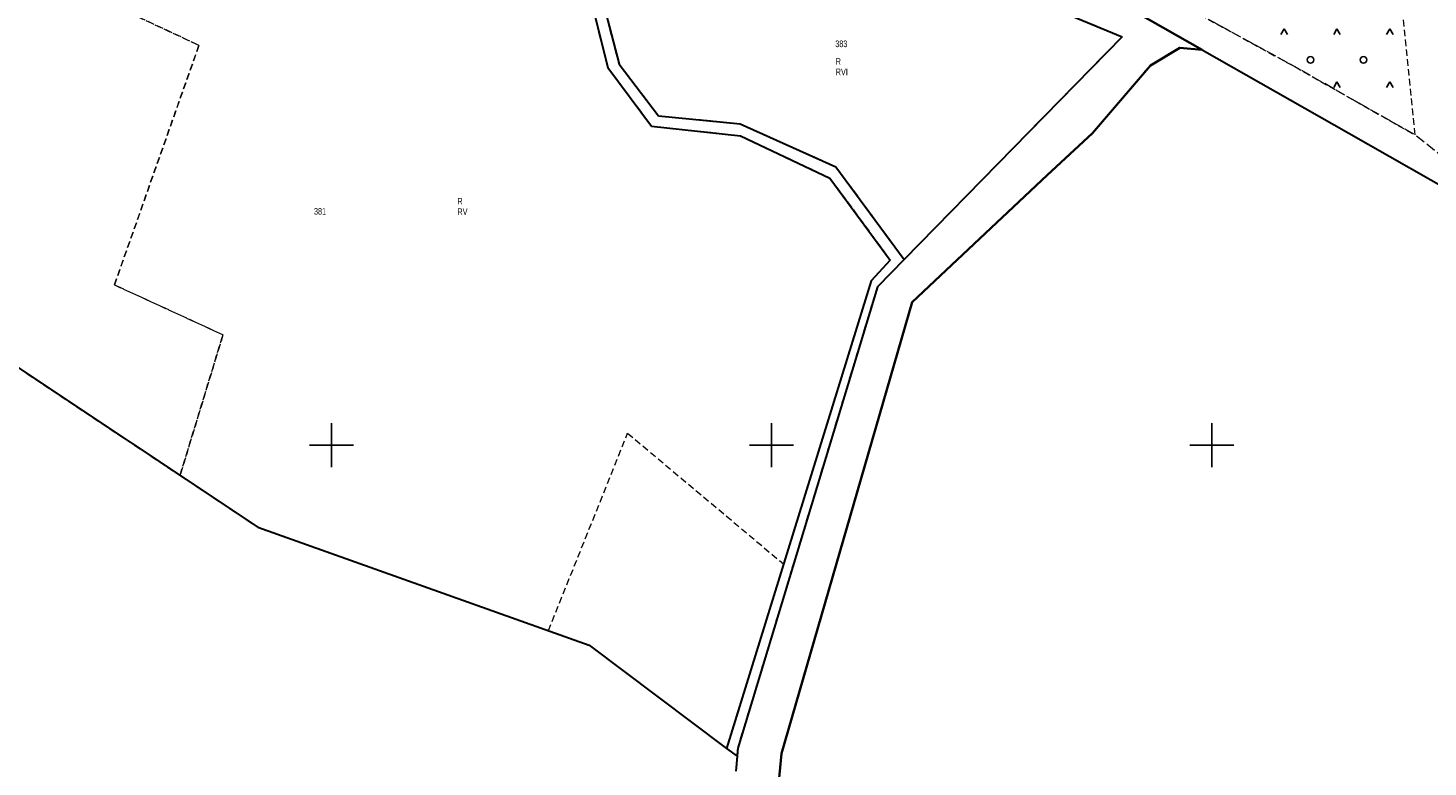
# Model space of a CAD drawing. Header units: metres. Extents: x 5548743 to 5556416, y 5707500 to 5714000.
# Tile 40 of 203: x 5551631 to 5551949, y 5711127 to 5711295. Entities that reach past the tile are written whole.
import ezdxf
from ezdxf.enums import TextEntityAlignment as Align

# ---------------------------------------------------------------- set-up
doc = ezdxf.new("R2010")
doc.units = ezdxf.units.M
doc.header["$MEASUREMENT"] = 0
for name, pattern in [('1.5_0.75', [2.25, 1.5, -0.75]), ('2.25_0.75', [3, 2.25, -0.75]), ('219-1000', [0])]:
    doc.linetypes.add(name, pattern=pattern)
doc.layers.get('0').update_dxf_attribs({"color": 2, "linetype": 'CONTINUOUS', "lineweight": 5})
for name, color, linetype in [('209-oznaczenie konturu klasyfikacyjnego', 7, 'CONTINUOUS'), ('210-oznaczenie konturu użytku gruntowego', 7, 'CONTINUOUS'), ('211-numer działki ewidencyjnej', 7, 'CONTINUOUS'), ('216-obręb ewidencyjny', 7, 'CONTINUOUS'), ('217-kontur klasyfikacyjny', 7, 'CONTINUOUS'), ('218-kontur użytku gruntowego', 7, 'CONTINUOUS'), ('219-działka ewidencyjna', 7, 'CONTINUOUS'), ('jezdnia', 7, 'CONTINUOUS'), ('teren zalesiony', 7, 'CONTINUOUS'), ('Wstawianie ramki sekcyjnej z opisem', 7, 'CONTINUOUS')]:
    doc.layers.add(name, color=color, linetype=linetype)
doc.styles.get("Standard").update_dxf_attribs({"font": 'Working1250', "width": 0.75})

# ---------------------------------------------------------------- blocks, each defined once
blk = doc.blocks.new('OTZK3')
at = {"color": 0, "linetype": 'Continuous'}
for p, q in [((-0.75, -0.433), (0, 0.866)), ((0, 0.866), (0.75, -0.433))]:
    blk.add_line(p, q, dxfattribs=at)
blk = doc.blocks.new('OTZK1')
at = {"color": 0, "linetype": 'Continuous'}
blk.add_circle((0, 0), 0.75, dxfattribs=at)
blk = doc.blocks.new('RAMKA1000K')
at = {"color": 0}
for p, q in [((500, 195), (500, 205)), ((600, 195), (600, 205)), ((700, 195), (700, 205)), ((495, 200), (505, 200)), ((595, 200), (605, 200)), ((695, 200), (705, 200))]:
    blk.add_line(p, q, dxfattribs=at)

msp = doc.modelspace()

# ---------------------------------------------------------------- linework, layer by layer
at = {"layer": '216-obręb ewidencyjny', "color": 4, "linetype": 'Continuous', "lineweight": 35, "flags": 128}
for points in [[(5551788.66, 5710987.51), (5551802.24, 5711129.93), (5551831.94, 5711232.47), (5551862.61, 5711261.35), (5551872.89, 5711270.89), (5551886.05, 5711286.29), (5551892.76, 5711290.25), (5551897.77, 5711289.86), (5551883.27, 5711298.11), (5551772.64, 5711346.55), (5551803.77, 5711375.52), (5551811.47, 5711382.69), (5551905.37, 5711470.06), (5551955.7, 5711505.94), (5552039.74, 5711552.34), (5552164.86, 5711578.01), (5552188.96, 5711591.55), (5552206.34, 5711605.86), (5552242.43, 5711655.77), (5552341.22, 5711740), (5552386.72, 5711777.83), (5552390.76, 5711790.34), (5552430.77, 5711812.79), (5552196.55, 5711872.33)], [(5552528.77, 5711746.49), (5552386.72, 5711777.83), (5552341.22, 5711740), (5552242.43, 5711655.77), (5552206.34, 5711605.86), (5552188.96, 5711591.55), (5552164.86, 5711578.01), (5552039.74, 5711552.34), (5551955.7, 5711505.94), (5551905.37, 5711470.06), (5551811.47, 5711382.69), (5551803.77, 5711375.52), (5551772.64, 5711346.55), (5551883.27, 5711298.11), (5551897.77, 5711289.86), (5551892.76, 5711290.25), (5551886.05, 5711286.29), (5551872.89, 5711270.89), (5551862.61, 5711261.35), (5551831.94, 5711232.47), (5551802.24, 5711129.93), (5551788.66, 5710987.51)]]:
    msp.add_lwpolyline(points, dxfattribs=at)
at = {"layer": '217-kontur klasyfikacyjny', "color": 3, "linetype": '1.5_0.75', "lineweight": 18, "flags": 128}
for points in [[(5551879.6, 5711292.82), (5551765.79, 5711339.94)], [(5551669.9, 5711290.85), (5551631.34, 5711308.89)], [(5551631.34, 5711308.89), (5551669.9, 5711290.85)], [(5551760.1, 5711306.62), (5551765.34, 5711286.57)], [(5551762.79, 5711285.79), (5551757.98, 5711304.92)], [(5551650.7, 5711236.4), (5551669.9, 5711290.85)], [(5551669.9, 5711290.85), (5551650.7, 5711236.4)], [(5551830.1, 5711242.2), (5551879.6, 5711292.82)], [(5551772.72, 5711272.45), (5551762.79, 5711285.79)], [(5551765.34, 5711286.57), (5551774.32, 5711274.81)], [(5551774.32, 5711274.81), (5551792.82, 5711273.02)], [(5551792.9, 5711270.29), (5551772.72, 5711272.45)], [(5551792.82, 5711273.02), (5551814.57, 5711263.26)], [(5551813.24, 5711260.69), (5551792.9, 5711270.29)], [(5551814.57, 5711263.26), (5551830.1, 5711242.2)], [(5551567.22, 5711258.59), (5551665.61, 5711193.08)], [(5551826.94, 5711242.04), (5551813.24, 5711260.69)], [(5551822.61, 5711237.32), (5551826.94, 5711242.04)], [(5551675.36, 5711225.06), (5551650.7, 5711236.4)], [(5551650.7, 5711236.4), (5551675.36, 5711225.06)], [(5551802.71, 5711172.97), (5551822.61, 5711237.32)], [(5551665.61, 5711193.08), (5551675.36, 5711225.06)], [(5551675.36, 5711225.06), (5551665.61, 5711193.08)], [(5551749.29, 5711157.82), (5551767.29, 5711202.68)], [(5551767.29, 5711202.68), (5551802.71, 5711172.97)], [(5551665.61, 5711193.08), (5551683.25, 5711181.34)], [(5551683.25, 5711181.34), (5551749.29, 5711157.82)]]:
    msp.add_lwpolyline(points, dxfattribs=at)
at = {"layer": '218-kontur użytku gruntowego', "color": 70, "linetype": '1.5_0.75', "lineweight": 18, "flags": 128}
for points in [[(5551765.79, 5711339.94), (5551879.6, 5711292.82)], [(5551879.6, 5711292.82), (5551765.79, 5711339.94)], [(5551669.9, 5711290.85), (5551631.34, 5711308.89)], [(5551631.34, 5711308.89), (5551669.9, 5711290.85)], [(5551765.34, 5711286.57), (5551760.1, 5711306.62)], [(5551760.1, 5711306.62), (5551765.34, 5711286.57)], [(5551757.98, 5711304.92), (5551762.79, 5711285.79)], [(5551762.79, 5711285.79), (5551757.98, 5711304.92)], [(5551897.77, 5711289.86), (5551883.27, 5711298.11)], [(5551883.27, 5711298.11), (5551897.77, 5711289.86)], [(5551650.7, 5711236.4), (5551669.9, 5711290.85)], [(5551669.9, 5711290.85), (5551650.7, 5711236.4)], [(5551879.6, 5711292.82), (5551830.1, 5711242.2)], [(5551830.1, 5711242.2), (5551879.6, 5711292.82)], [(5551886.05, 5711286.29), (5551892.76, 5711290.25)], [(5551892.76, 5711290.25), (5551897.77, 5711289.86)], [(5551897.77, 5711289.86), (5551931.11, 5711270.92)], [(5551762.79, 5711285.79), (5551772.72, 5711272.45)], [(5551772.72, 5711272.45), (5551762.79, 5711285.79)], [(5551774.32, 5711274.81), (5551765.34, 5711286.57)], [(5551765.34, 5711286.57), (5551774.32, 5711274.81)], [(5551872.89, 5711270.89), (5551886.05, 5711286.29)], [(5551792.82, 5711273.02), (5551774.32, 5711274.81)], [(5551774.32, 5711274.81), (5551792.82, 5711273.02)], [(5551772.72, 5711272.45), (5551792.9, 5711270.29)], [(5551792.9, 5711270.29), (5551772.72, 5711272.45)], [(5551814.57, 5711263.26), (5551792.82, 5711273.02)], [(5551792.82, 5711273.02), (5551814.57, 5711263.26)], [(5551792.9, 5711270.29), (5551813.24, 5711260.69)], [(5551813.24, 5711260.69), (5551792.9, 5711270.29)], [(5551862.61, 5711261.35), (5551872.89, 5711270.89)], [(5551931.11, 5711270.92), (5551968.4, 5711249.68)], [(5551830.1, 5711242.2), (5551814.57, 5711263.26)], [(5551814.57, 5711263.26), (5551830.1, 5711242.2)], [(5551567.22, 5711258.59), (5551665.61, 5711193.08)], [(5551813.24, 5711260.69), (5551826.94, 5711242.04)], [(5551826.94, 5711242.04), (5551813.24, 5711260.69)], [(5551831.94, 5711232.47), (5551862.61, 5711261.35)], [(5551826.94, 5711242.04), (5551822.61, 5711237.32)], [(5551822.61, 5711237.32), (5551826.94, 5711242.04)], [(5551824.03, 5711235.99), (5551830.1, 5711242.2)], [(5551830.1, 5711242.2), (5551824.03, 5711235.99)], [(5551675.36, 5711225.06), (5551650.7, 5711236.4)], [(5551650.7, 5711236.4), (5551675.36, 5711225.06)], [(5551822.61, 5711237.32), (5551802.71, 5711172.97)], [(5551802.71, 5711172.97), (5551822.61, 5711237.32)], [(5551792.31, 5711131.14), (5551824.03, 5711235.99)], [(5551824.03, 5711235.99), (5551792.31, 5711131.14)], [(5551802.24, 5711129.93), (5551831.94, 5711232.47)], [(5551665.61, 5711193.08), (5551675.36, 5711225.06)], [(5551675.36, 5711225.06), (5551665.61, 5711193.08)], [(5551749.29, 5711157.82), (5551767.29, 5711202.68)], [(5551767.29, 5711202.68), (5551802.71, 5711172.97)], [(5551665.61, 5711193.08), (5551683.25, 5711181.34)], [(5551683.25, 5711181.34), (5551749.29, 5711157.82)], [(5551802.71, 5711172.97), (5551789.76, 5711131.07)], [(5551789.76, 5711131.07), (5551792.14, 5711129.29)], [(5551792.14, 5711129.29), (5551791.85, 5711125.87)], [(5551792.14, 5711129.29), (5551792.31, 5711131.14)], [(5551792.31, 5711131.14), (5551792.14, 5711129.29)], [(5551793.25, 5711035.67), (5551802.24, 5711129.93)]]:
    msp.add_lwpolyline(points, dxfattribs=at)
at = {"layer": '219-działka ewidencyjna', "color": 94, "linetype": '219-1000', "lineweight": 30, "flags": 128}
for points in [[(5551765.79, 5711339.94), (5551879.6, 5711292.82)], [(5551760.1, 5711306.62), (5551765.34, 5711286.57)], [(5551757.98, 5711304.92), (5551762.79, 5711285.79)], [(5551883.27, 5711298.11), (5551897.77, 5711289.86)], [(5551879.6, 5711292.82), (5551830.1, 5711242.2)], [(5551892.76, 5711290.25), (5551886.05, 5711286.29)], [(5551892.76, 5711290.25), (5551897.77, 5711289.86)], [(5551897.77, 5711289.86), (5551931.11, 5711270.92)], [(5551762.79, 5711285.79), (5551772.72, 5711272.45)], [(5551765.34, 5711286.57), (5551774.32, 5711274.81)], [(5551886.05, 5711286.29), (5551872.89, 5711270.89)], [(5551774.32, 5711274.81), (5551792.82, 5711273.02)], [(5551772.72, 5711272.45), (5551792.9, 5711270.29)], [(5551792.82, 5711273.02), (5551814.57, 5711263.26)], [(5551792.9, 5711270.29), (5551813.24, 5711260.69)], [(5551872.89, 5711270.89), (5551862.61, 5711261.35)], [(5551931.11, 5711270.92), (5551968.4, 5711249.68)], [(5551814.57, 5711263.26), (5551830.1, 5711242.2)], [(5551567.22, 5711258.59), (5551683.25, 5711181.34)], [(5551813.24, 5711260.69), (5551826.94, 5711242.04)], [(5551862.61, 5711261.35), (5551831.94, 5711232.47)], [(5551826.94, 5711242.04), (5551822.61, 5711237.32)], [(5551830.1, 5711242.2), (5551824.03, 5711235.99)], [(5551822.61, 5711237.32), (5551789.76, 5711131.07)], [(5551824.03, 5711235.99), (5551792.31, 5711131.14)], [(5551831.94, 5711232.47), (5551802.24, 5711129.93)], [(5551683.25, 5711181.34), (5551758.54, 5711154.52)], [(5551758.54, 5711154.52), (5551789.76, 5711131.07)], [(5551802.24, 5711129.93), (5551788.66, 5710987.51)], [(5551789.76, 5711131.07), (5551792.14, 5711129.29)], [(5551792.14, 5711129.29), (5551791.85, 5711125.87)], [(5551792.31, 5711131.14), (5551792.14, 5711129.29)]]:
    msp.add_lwpolyline(points, dxfattribs=at)
at = {"layer": 'jezdnia', "color": 252, "linetype": '2.25_0.75', "lineweight": 18, "flags": 128}
msp.add_lwpolyline([(5551971.08, 5711254.73), (5551957.1, 5711261.74), (5551946.2, 5711270.46), (5551919.6, 5711285.57), (5551890.73, 5711301.42), (5551884.61, 5711307.55), (5551880.45, 5711318.5), (5551878.44, 5711314.14), (5551878.84, 5711309.83), (5551877.5, 5711307.9), (5551875.29, 5711307.34), (5551814.12, 5711332.28), (5551793.46, 5711340.82), (5551776.06, 5711347.65), (5551774.44, 5711348.23), (5551772.64, 5711346.55), (5551883.27, 5711298.11), (5551897.77, 5711289.86), (5551931.11, 5711270.92), (5551968.4, 5711249.68), (5551990.32, 5711236.51), (5552035.32, 5711209.46), (5552062.43, 5711193.21), (5552085.38, 5711183.51), (5552105.27, 5711175.1), (5552162.47, 5711159.78), (5552188.51, 5711156.93), (5552217.35, 5711156.09), (5552247.2, 5711155.54), (5552248.36, 5711153.96), (5552251.19, 5711146.59), (5552252.91, 5711152.6), (5552249.55, 5711158.08), (5552254.61, 5711158.51), (5552255.88, 5711162.93), (5552249.16, 5711162.36), (5552218.45, 5711159.93), (5552189.71, 5711161.11), (5552163.86, 5711164.37), (5552139.49, 5711171.25), (5552120.53, 5711177.59), (5552101.21, 5711182.89), (5552082.4, 5711189.71), (5552063.97, 5711197.66), (5552056.32, 5711202.16), (5552004.97, 5711233.17)], close=True, dxfattribs=at)
at = {"layer": 'teren zalesiony', "color": 3, "linetype": '1.5_0.75', "lineweight": 18, "flags": 128}
msp.add_lwpolyline([(5551882.6, 5711395.22), (5551880.57, 5711387.71), (5551877.84, 5711375.83), (5551876.37, 5711365.47), (5551875.34, 5711349.42), (5551876.41, 5711332.99), (5551880.45, 5711318.5), (5551884.61, 5711307.55), (5551890.73, 5711301.42), (5551919.6, 5711285.57), (5551946.2, 5711270.46), (5551931.28, 5711418.28), (5551895.38, 5711406.13)], close=True, dxfattribs=at)

# ---------------------------------------------------------------- block references
at = {"layer": 'teren zalesiony', "color": 3, "linetype": 'Continuous', "lineweight": 18}
for name, p in [('OTZK3', (5551916.426, 5711293.726)), ('OTZK3', (5551928.426, 5711293.726)), ('OTZK3', (5551940.426, 5711293.726)), ('OTZK1', (5551922.426, 5711287.546)), ('OTZK1', (5551934.426, 5711287.546)), ('OTZK3', (5551928.426, 5711281.726)), ('OTZK3', (5551940.426, 5711281.726))]:
    msp.add_blockref(name, p, dxfattribs=at)
at = {"layer": 'Wstawianie ramki sekcyjnej z opisem', "color": 8, "linetype": 'Continuous', "lineweight": 5}
msp.add_blockref('RAMKA1000K', (5551200, 5711000), dxfattribs=at)
msp.add_blockref('RAMKA1000K', (5551200, 5711000), dxfattribs=at)
msp.add_blockref('RAMKA1000K', (5551200, 5711000), dxfattribs=at)
msp.add_blockref('RAMKA1000K', (5551200, 5711000), dxfattribs=at)

# ---------------------------------------------------------------- texts
at = {"layer": '209-oznaczenie konturu klasyfikacyjnego', "color": 70, "linetype": 'Continuous', "lineweight": 18, "width": 0.79}
for s, p in [('RVI', (5551814.58, 5711285.55)), ('RV', (5551728.64, 5711253.78))]:
    msp.add_text(s, height=1.5, dxfattribs=at).set_placement(p, align=Align.TOP_LEFT)
at = {"layer": '210-oznaczenie konturu użytku gruntowego', "color": 70, "linetype": 'Continuous', "lineweight": 18, "width": 0.79}
for p in [(5551814.55, 5711286.45), (5551728.62, 5711254.68)]:
    msp.add_text('R', height=1.5, dxfattribs=at).set_placement(p)
at = {"layer": '211-numer działki ewidencyjnej', "color": 94, "linetype": 'Continuous', "lineweight": 30, "width": 0.79}
for s, p in [('383', (5551814.46, 5711290.45)), ('381', (5551696.04, 5711252.39))]:
    msp.add_text(s, height=1.5, dxfattribs=at).set_placement(p)

doc.saveas('drawing.dxf')
